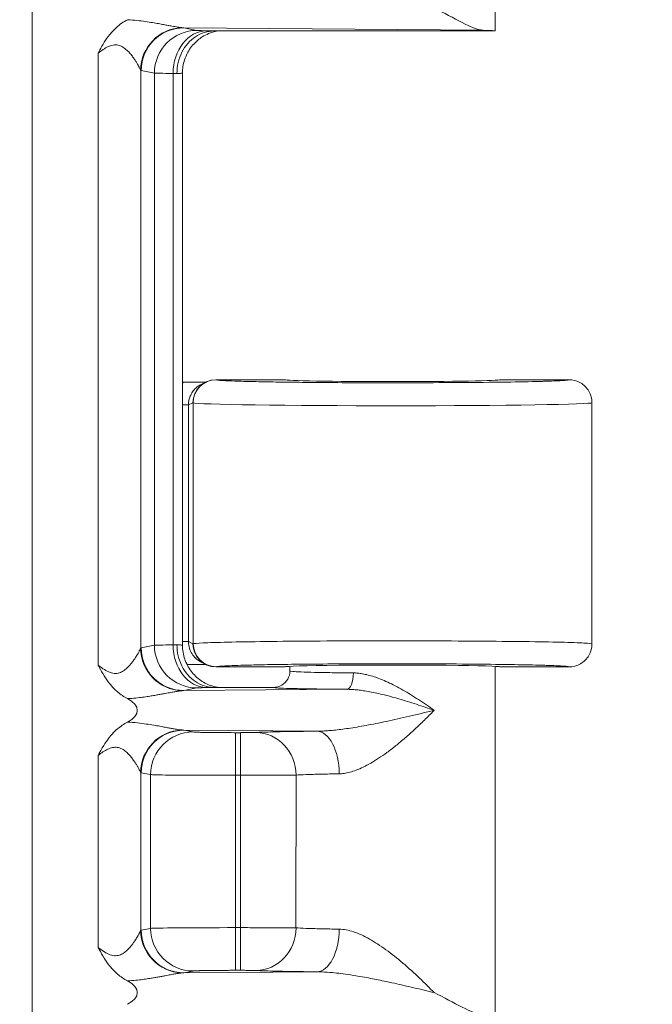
# Model space of a CAD drawing. Header units: inches. Extents: x 0 to 153, y 3 to 96.
# Tile 89 of 132: x 129.226 to 130.19, y 43.593 to 45.093. Entities that reach past the tile are written whole.
import ezdxf

# ---------------------------------------------------------------- set-up
doc = ezdxf.new("R2010")
doc.units = ezdxf.units.IN
doc.header["$LTSCALE"] = 4.5
doc.header["$MEASUREMENT"] = 0
for name, color, linetype, lineweight in [('Dimension (ANSI)', 7, 'Continuous', 9), ('Visible (ANSI)', 7, 'Continuous', 18), ('Visible Narrow (ANSI)', 7, 'Continuous', 5)]:
    doc.layers.add(name, color=color, linetype=linetype, lineweight=lineweight)
doc.styles.add('Note Text (ANSI)', font='arial.ttf')
doc.dimstyles.new('.XXX', dxfattribs={"dimscale": 4.5, "dimtxt": 0.095, "dimasz": 0.125, "dimexe": 0.1875, "dimexo": 0.063, "dimgap": 0.0625, "dimtad": 0, "dimtih": 1, "dimtoh": 1, "dimdec": 3, "dimrnd": 1e-08, "dimzin": 0, "dimdsep": 46, "dimtxsty": 'Note Text (ANSI)', "dimblk": 'Filled-1', "dimcen": 0.09, "dimdle": 0.45, "dimclrd": 256, "dimclre": 256, "dimclrt": 256, "dimadec": 0, "dimazin": 1, "dimtfac": 1.263158, "dimtofl": 0, "dimtmove": 0, "dimatfit": 3, "dimfxl": 1, "dimtolj": 1, "dimtzin": 4, "dimlwd": -1, "dimlwe": -1, "dimarcsym": 0})

# ---------------------------------------------------------------- blocks, each defined once
blk = doc.blocks.new('Filled-1')
at = {"color": 0}
for p, q in [((0, 0), (-1, 0.25)), ((-1, 0.25), (-1, -0.25)), ((-1, 0), (0, 0)), ((-1, -0.25), (0, 0))]:
    blk.add_line(p, q, dxfattribs=at)
at = {"color": 0, "flags": 128}
blk.add_lwpolyline([(-1, -0.25), (0, 0), (-1, 0.25), (-1, -0.25)], dxfattribs=at)
at = {"color": 0}
blk.add_solid([(-1, -0.25), (0, 0), (-1, 0.25), (-1, -0.25)], dxfattribs=at)
blk = doc.blocks.new('*D68')
at = {"layer": 'Defpoints', "color": 0, "transparency": 16777216}
for p in [(128.2716, 63.3379), (128.2716, 41.3129), (133.1091, 41.3129)]:
    blk.add_point(p, dxfattribs=at)
at = {"layer": 'Dimension (ANSI)', "transparency": 16777216}
for p, q in [((128.5551, 63.3379), (133.9529, 63.3379)), ((133.1091, 62.7754), (133.1091, 52.8251)), ((133.1091, 41.8754), (133.1091, 51.8257)), ((128.5551, 41.3129), (133.9529, 41.3129))]:
    blk.add_line(p, q, dxfattribs=at)
at = {"layer": 'Dimension (ANSI)', "transparency": 16777216, "xscale": 0.5625, "yscale": 0.5625, "zscale": 0.5625}
for p, rotation in [((133.1091, 63.3379), 90), ((133.1091, 41.3129), 270)]:
    blk.add_blockref('Filled-1', p, dxfattribs=dict(at, rotation=rotation))
at = {"layer": 'Dimension (ANSI)', "transparency": 16777216, "insert": (132.3842, 52.5438), "char_height": 0.4275, "attachment_point": 1, "style": 'Note Text (ANSI)'}
blk.add_mtext('\\A1;22.03', dxfattribs=at)

msp = doc.modelspace()

# ---------------------------------------------------------------- linework, layer by layer
at = {"layer": 'Visible (ANSI)'}
for p, q in [((129.9504, 45.0754), (129.9504, 45.6075)), ((129.417, 45.0899), (129.417, 45.0899)), ((129.4191, 45.0896), (129.4191, 45.0896)), ((129.4439, 45.0854), (129.4439, 45.0854)), ((129.5223, 45.0754), (129.9504, 45.0754)), ((129.4742, 44.1393), (129.4742, 45.0115)), ((129.4742, 44.5404), (129.4756, 44.5404)), ((129.5096, 44.5405), (129.5027, 44.537)), ((129.5076, 44.539), (129.5077, 44.539)), ((129.5106, 44.5406), (129.5106, 44.5406)), ((129.6304, 44.5441), (129.5252, 44.5441)), ((130.0629, 44.5441), (129.9579, 44.5441)), ((130.0979, 44.5091), (130.0979, 44.1416)), ((129.417, 44.109), (129.417, 44.109)), ((129.4191, 44.1047), (129.4191, 44.1047)), ((129.5027, 44.1138), (129.5096, 44.1103)), ((129.5106, 44.1102), (129.5106, 44.1102)), ((129.5252, 44.1066), (129.6304, 44.1066)), ((129.6379, 44.1004), (129.6379, 44.1075)), ((129.9504, 43.5754), (129.9504, 44.1075)), ((129.9579, 44.1066), (130.0629, 44.1066)), ((129.4439, 44.0792), (129.4439, 44.0792)), ((129.5223, 44.0754), (129.6129, 44.0754)), ((129.417, 44.0609), (129.417, 44.0609)), ((129.4191, 44.0612), (129.4191, 44.0612)), ((129.4439, 44.0154), (129.4439, 44.0154)), ((129.4439, 44.0016), (129.4439, 44.0016)), ((129.417, 43.9718), (129.417, 43.9718)), ((129.4191, 43.9761), (129.4191, 43.9761)), ((129.417, 43.679), (129.417, 43.679)), ((129.4191, 43.6747), (129.4191, 43.6747)), ((129.4439, 43.6492), (129.4439, 43.6492)), ((129.417, 43.6309), (129.417, 43.6309)), ((129.4191, 43.6312), (129.4191, 43.6312))]:
    msp.add_line(p, q, dxfattribs=at)
for centre, major_axis, ratio, start_param, end_param in [((129.7941, 45.0754), (0.1562, 0), 0.017455, 6.275185, 6.772124), ((129.5252, 44.5091), (0, 0.035), 0.999239, 0, 1.570796), ((129.7941, 44.5441), (0.1638, 0), 0.017455, 3.141593, 6.283185), ((129.5252, 44.1416), (0, -0.035), 0.999239, 4.712389, 6.283185), ((129.7941, 44.1066), (0.1638, 0), 0.017455, 0, 3.141593), ((129.3352, 44.0404), (-0.0702, 0), 0.412637, 2.479083, 3.803875), ((129.3352, 43.6104), (-0.0702, 0), 0.412637, 2.479083, 3.803875)]:
    msp.add_ellipse(centre, major_axis=major_axis, ratio=ratio, start_param=start_param, end_param=end_param, dxfattribs=at)
for points, knots in [([(129.8576, 45.1104), (129.8724, 45.103), (129.8872, 45.0948), (129.9129, 45.0819), (129.9238, 45.077), (129.9321, 45.0767)], [0.0000001, 0.0000001, 0.0000001, 0.0000001, 0.135667, 0.135667, 0.2691124, 0.2691124, 0.2691124, 0.2691124]), ([(129.3458, 45.0418), (129.3461, 45.0424), (129.3464, 45.043), (129.3467, 45.0435), (129.3489, 45.0475), (129.351, 45.0514), (129.3532, 45.0552), (129.3557, 45.0594), (129.3583, 45.0634), (129.3613, 45.0673), (129.3621, 45.0684), (129.363, 45.0695), (129.3639, 45.0705), (129.3668, 45.0741), (129.37, 45.0775), (129.3735, 45.0807), (129.3785, 45.0852), (129.3843, 45.0893), (129.3906, 45.0926)], [0, 0, 0, 0, 0.0284096, 0.0284096, 0.0284096, 0.2223743, 0.2223743, 0.2223743, 0.4380785, 0.4380785, 0.4380785, 0.5, 0.5, 0.5, 0.7045869, 0.7045869, 0.7045869, 1, 1, 1, 1]), ([(129.4658, 45.0104), (129.4658, 45.0218), (129.4684, 45.0332), (129.4734, 45.043), (129.4783, 45.0527), (129.4854, 45.0609), (129.4939, 45.0666), (129.5025, 45.0723), (129.5126, 45.0754), (129.5223, 45.0754)], [0, 0, 0, 0, 0.3333333, 0.3333333, 0.3333333, 0.6666667, 0.6666667, 0.6666667, 1, 1, 1, 1]), ([(129.5279, 45.0754), (129.5269, 45.0752), (129.5256, 45.075), (129.5229, 45.0743), (129.5215, 45.074), (129.5181, 45.073), (129.5161, 45.0722), (129.5108, 45.07), (129.5075, 45.0683), (129.4997, 45.0634), (129.4952, 45.0596), (129.4868, 45.0505), (129.483, 45.0447), (129.4773, 45.0323), (129.4754, 45.0255), (129.4744, 45.0163), (129.4742, 45.0139), (129.4742, 45.0115)], [0.1318312, 0.1318312, 0.1318312, 0.1318312, 0.1457618, 0.1457618, 0.1578682, 0.1578682, 0.1748023, 0.1748023, 0.202833, 0.202833, 0.2464071, 0.2464071, 0.2978662, 0.2978662, 0.3504103, 0.3504103, 0.3686126, 0.3686126, 0.3686126, 0.3686126]), ([(129.4756, 44.5404), (129.4791, 44.5404), (129.4826, 44.5404), (129.4898, 44.5404), (129.4935, 44.5404), (129.5014, 44.5405), (129.506, 44.5406), (129.5099, 44.5406)], [-0.05177508, -0.05177508, -0.05177508, -0.05177508, -0.04080934, -0.04080934, -0.02835695, -0.02835695, -0.01327866, -0.01327866, -0.01327866, -0.01327866]), ([(130.0629, 44.5441), (130.069, 44.5441), (130.0751, 44.5425), (130.0804, 44.5394), (130.0857, 44.5364), (130.0901, 44.5319), (130.0932, 44.5266), (130.0962, 44.5213), (130.0979, 44.5152), (130.0979, 44.5091)], [0, 0, 0, 0, 0.333333, 0.333333, 0.333333, 0.666667, 0.666667, 0.666667, 1, 1, 1, 1]), ([(129.4658, 44.1404), (129.4657, 44.1291), (129.4684, 44.1178), (129.4733, 44.108), (129.4782, 44.0981), (129.4855, 44.0897), (129.4941, 44.0841), (129.5026, 44.0784), (129.5122, 44.0754), (129.5223, 44.0754)], [0, 0, 0, 0, 0.3333333, 0.3333333, 0.3333333, 0.6666667, 0.6666667, 0.6666667, 0.9999967, 0.9999967, 0.9999967, 0.9999967]), ([(129.4742, 44.1393), (129.4742, 44.1323), (129.4754, 44.1252), (129.4799, 44.112), (129.4832, 44.1057), (129.4914, 44.0947), (129.4965, 44.0898), (129.5049, 44.084), (129.5078, 44.0823), (129.5136, 44.0795), (129.5164, 44.0784), (129.5211, 44.0769), (129.523, 44.0764), (129.5255, 44.0758), (129.5263, 44.0757), (129.5273, 44.0755), (129.5276, 44.0754), (129.5279, 44.0754)], [0, 0, 0, 0, 0.0535054, 0.0535054, 0.1061063, 0.1061063, 0.1586907, 0.1586907, 0.1843332, 0.1843332, 0.2080283, 0.2080283, 0.2242347, 0.2242347, 0.2328279, 0.2328279, 0.2366207, 0.2366207, 0.2366207, 0.2366207]), ([(130.0629, 44.1066), (130.069, 44.1066), (130.0751, 44.1083), (130.0804, 44.1113), (130.083, 44.1129), (130.0855, 44.1148), (130.0876, 44.1169), (130.0897, 44.119), (130.0917, 44.1215), (130.0932, 44.1241), (130.0962, 44.1294), (130.0979, 44.1355), (130.0979, 44.1416)], [0, 0, 0, 0, 0.333333, 0.333333, 0.333333, 0.49993, 0.49993, 0.49993, 0.666667, 0.666667, 0.666667, 1, 1, 1, 1]), ([(129.3905, 44.0582), (129.3851, 44.0611), (129.38, 44.0645), (129.3709, 44.0722), (129.3671, 44.0763), (129.3571, 44.0887), (129.3521, 44.0973), (129.3469, 44.107), (129.3463, 44.1081), (129.3458, 44.109)], [0.0000015, 0.0000015, 0.0000015, 0.0000015, 0.0470991, 0.0470991, 0.0905639, 0.0905639, 0.1664428, 0.1664428, 0.1741419, 0.1741419, 0.1741419, 0.1741419]), ([(129.5099, 44.1102), (129.5058, 44.1102), (129.5015, 44.1103), (129.4935, 44.1103), (129.4898, 44.1104), (129.4844, 44.1104), (129.4827, 44.1104), (129.481, 44.1104)], [-0.0953281, -0.0953281, -0.0953281, -0.0953281, -0.05689041, -0.05689041, -0.02663196, -0.02663196, -0.01369851, -0.01369851, -0.01369851, -0.01369851]), ([(129.6129, 44.0754), (129.6172, 44.0754), (129.6216, 44.0766), (129.6254, 44.0787), (129.6292, 44.0809), (129.6324, 44.0842), (129.6345, 44.0879), (129.6367, 44.0917), (129.6379, 44.096), (129.6379, 44.1004)], [0.0000006, 0.0000006, 0.0000006, 0.0000006, 0.3333333, 0.3333333, 0.3333333, 0.6666667, 0.6666667, 0.6666667, 0.9994468, 0.9994468, 0.9994468, 0.9994468]), ([(129.3458, 43.9718), (129.3463, 43.9727), (129.3471, 43.9741), (129.354, 43.987), (129.3588, 43.9942), (129.3668, 44.0042), (129.3707, 44.0083), (129.3798, 44.0161), (129.385, 44.0196), (129.3905, 44.0226)], [-0.0073862, -0.0073862, -0.0073862, -0.0073862, 0, 0, 0.1038558, 0.1038558, 0.1880182, 0.1880182, 0.2812946, 0.2812946, 0.2812946, 0.2812946]), ([(129.3905, 43.6282), (129.3851, 43.6311), (129.38, 43.6345), (129.3709, 43.6422), (129.3671, 43.6463), (129.3571, 43.6587), (129.3521, 43.6672), (129.3469, 43.677), (129.3463, 43.6781), (129.3458, 43.679)], [0.0000015, 0.0000015, 0.0000015, 0.0000015, 0.0470862, 0.0470862, 0.0905402, 0.0905402, 0.1664418, 0.1664418, 0.1741399, 0.1741399, 0.1741399, 0.1741399]), ([(129.8576, 43.6104), (129.8724, 43.603), (129.8872, 43.5948), (129.9129, 43.5819), (129.9238, 43.577), (129.9321, 43.5767)], [0, 0, 0, 0, 0.135667, 0.135667, 0.2691124, 0.2691124, 0.2691124, 0.2691124])]:
    msp.add_open_spline(points, degree=3, knots=knots, dxfattribs=at)
msp.add_open_spline([(129.5077, 44.1117), (129.5077, 44.1117), (129.5077, 44.1117), (129.5076, 44.1117)], degree=3, dxfattribs=at)
at = {"layer": 'Visible Narrow (ANSI)'}
for p, q in [((129.2454, 42.3646), (129.2454, 62.2862)), ((129.4761, 45.0803), (129.9321, 45.0767)), ((129.4761, 45.0803), (129.4962, 45.0763)), ((129.3458, 45.0418), (129.3458, 44.109)), ((129.4106, 45.0158), (129.4106, 44.135)), ((129.4114, 45.0153), (129.4315, 45.0113)), ((129.4315, 45.0113), (129.4315, 44.1395)), ((129.4598, 45.0107), (129.4598, 44.1401)), ((129.5255, 44.544), (129.5252, 44.5441)), ((129.4902, 44.5091), (129.4833, 44.5057)), ((129.4906, 44.509), (129.4902, 44.5091)), ((129.4906, 44.509), (129.4906, 44.1418)), ((129.4833, 44.5057), (129.4742, 44.5057)), ((129.4833, 44.1451), (129.4833, 44.5057)), ((129.4114, 44.1355), (129.4315, 44.1395)), ((129.4833, 44.1451), (129.4742, 44.1451)), ((129.4833, 44.1451), (129.4902, 44.1416)), ((129.4902, 44.1416), (129.4906, 44.1418)), ((129.5252, 44.1066), (129.5255, 44.1068)), ((129.4761, 44.0705), (129.4962, 44.0745)), ((129.4761, 44.0705), (129.7251, 44.0725)), ((129.6792, 44.0087), (129.4761, 44.0103)), ((129.4761, 44.0103), (129.4904, 44.0075)), ((129.5551, 43.9414), (129.5551, 44.0064)), ((129.5551, 44.0064), (129.5626, 44.0064)), ((129.5626, 43.9414), (129.5626, 44.0064)), ((129.3458, 43.9718), (129.3458, 43.679)), ((129.4106, 43.9458), (129.4106, 43.705)), ((129.4114, 43.9453), (129.4256, 43.9425)), ((129.4256, 43.9425), (129.4256, 43.7083)), ((129.5551, 43.9414), (129.5551, 43.7094)), ((129.5551, 43.9414), (129.5626, 43.9414)), ((129.5626, 43.9414), (129.5626, 43.7094)), ((129.4114, 43.7055), (129.4256, 43.7083)), ((129.5551, 43.7094), (129.5626, 43.7094)), ((129.5551, 43.6444), (129.5551, 43.7094)), ((129.5626, 43.6444), (129.5626, 43.7094)), ((129.4761, 43.6405), (129.4904, 43.6433)), ((129.4761, 43.6405), (129.6792, 43.6421)), ((129.5551, 43.6444), (129.5626, 43.6444))]:
    msp.add_line(p, q, dxfattribs=at)
for centre, major_axis, ratio, start_param, end_param in [((129.4753, 45.0158), (0.0468, 0.0451), 0.992154, 0.841753, 2.370204), ((129.4761, 45.0153), (0.0127, 0.0637), 0.996044, 0.197689, 1.766964), ((129.4962, 45.0113), (0.0127, 0.0637), 0.996044, 0.197683, 1.766962), ((129.4774, 45.1335), (-0.0012, -0.0532), 0.908679, 6.219099, 6.281748), ((129.5104, 45.0107), (0.0014, 0.065), 0.777979, 0.027761, 1.587613), ((129.4115, 45.1404), (0, -0.1251), 0.08715, 6.193125, 6.265792), ((129.561, 45.0114), (-0.13, 0), 0.008725, 0.087251, 0.679208), ((129.4093, 45.0093), (0.0649, 0), 0.034645, 0.516406, 0.679082), ((129.5255, 44.509), (0.0156, 0.0313), 0.999239, 0.46383, 2.034018), ((129.7941, 44.5091), (-0.3038, 0), 0.015443, 0.034907, 3.141593), ((129.4753, 44.135), (-0.0468, 0.0451), 0.992155, 0.771468, 2.29987), ((129.4761, 44.1355), (0.0127, -0.0637), 0.996044, 4.516222, 6.085497), ((129.561, 44.1394), (-0.13, 0), 0.008726, 5.603966, 6.195927), ((129.4962, 44.1395), (0.0127, -0.0637), 0.996044, 4.516222, 6.085496), ((129.4092, 44.1415), (0.065, 0), 0.034698, 5.604166, 5.766678), ((129.5104, 44.1401), (0.0014, -0.065), 0.777979, 4.695572, 6.255426), ((129.5256, 44.1418), (0.0156, -0.0313), 0.999239, 4.249159, 5.818936), ((129.7251, 44.0974), (-0.0002, -0.025), 0.380977, 0.018877, 1.573537), ((129.4753, 43.9458), (0.0468, 0.0451), 0.992155, 0.841678, 2.369997), ((129.4761, 43.9453), (0.0127, 0.0637), 0.996044, 0.197689, 1.766964), ((129.4904, 43.9425), (0.0127, 0.0637), 0.996044, 0.19769, 1.766964), ((129.5626, 44.0069), (0.025, 0), 0.017456, 4.712414, 5.936139), ((129.5861, 43.9417), (-0.0031, 0.0649), 0.940262, 4.66704, 6.23191), ((129.6792, 43.9437), (-0.0007, 0.065), 0.519437, 4.706878, 6.262761), ((129.5626, 43.9419), (0.09, 0), 0.004848, 4.712397, 5.936172), ((129.4753, 43.705), (-0.0468, 0.0451), 0.992155, 0.771468, 2.29987), ((129.4761, 43.7055), (0.0127, -0.0637), 0.996044, 4.516222, 6.085497), ((129.5551, 43.7082), (-0.13, 0), 0.008727, 4.712402, 6.195919), ((129.4904, 43.7083), (0.0127, -0.0637), 0.996044, 4.516222, 6.085496), ((129.5861, 43.7091), (-0.0031, -0.0649), 0.940262, 0.051282, 1.616122), ((129.6792, 43.7071), (-0.0007, -0.065), 0.51973, 0.020091, 1.576035)]:
    msp.add_ellipse(centre, major_axis=major_axis, ratio=ratio, start_param=start_param, end_param=end_param, dxfattribs=at)
for points, knots in [([(129.3906, 45.0926), (129.3956, 45.0923), (129.4003, 45.0919), (129.4049, 45.0914), (129.4094, 45.0909), (129.4137, 45.0904), (129.4176, 45.0898), (129.4216, 45.0893), (129.4252, 45.0887), (129.4285, 45.0881), (129.4318, 45.0876), (129.4348, 45.0871), (129.4376, 45.0866), (129.4404, 45.0861), (129.443, 45.0856), (129.4455, 45.0851), (129.4479, 45.0847), (129.4501, 45.0843), (129.4522, 45.0839), (129.4542, 45.0835), (129.4561, 45.0831), (129.4579, 45.0828), (129.4597, 45.0825), (129.4613, 45.0822), (129.4627, 45.082), (129.4642, 45.0817), (129.4656, 45.0815), (129.4668, 45.0813), (129.4681, 45.0811), (129.4692, 45.0809), (129.4702, 45.0808), (129.4713, 45.0807), (129.4722, 45.0806), (129.4731, 45.0805)], [0.0000007, 0.0000007, 0.0000007, 0.0000007, 0.0909091, 0.0909091, 0.0909091, 0.1818182, 0.1818182, 0.1818182, 0.2727273, 0.2727273, 0.2727273, 0.3636364, 0.3636364, 0.3636364, 0.4545455, 0.4545455, 0.4545455, 0.5454545, 0.5454545, 0.5454545, 0.6363636, 0.6363636, 0.6363636, 0.7272727, 0.7272727, 0.7272727, 0.8181818, 0.8181818, 0.8181818, 0.9090909, 0.9090909, 0.9090909, 1, 1, 1, 1]), ([(129.4962, 45.0763), (129.4968, 45.0762), (129.4982, 45.0761), (129.5003, 45.076), (129.5004, 45.076), (129.5006, 45.076), (129.5007, 45.076), (129.503, 45.0759), (129.5062, 45.0758), (129.5104, 45.0757)], [0, 0, 0, 0, 0.4747361, 0.4747361, 0.4747361, 0.5, 0.5, 0.5, 1, 1, 1, 1]), ([(129.3458, 45.0418), (129.3484, 45.0437), (129.3509, 45.0455), (129.3534, 45.0472), (129.3559, 45.0488), (129.3585, 45.0503), (129.361, 45.0515), (129.3635, 45.0526), (129.366, 45.0535), (129.3686, 45.0539), (129.3711, 45.0543), (129.3737, 45.0543), (129.3762, 45.0538), (129.3786, 45.0533), (129.3811, 45.0522), (129.3833, 45.0509), (129.3856, 45.0495), (129.3877, 45.0479), (129.3896, 45.0461), (129.3915, 45.0443), (129.3932, 45.0425), (129.3947, 45.0407), (129.3962, 45.0389), (129.3976, 45.0372), (129.3988, 45.0355), (129.4, 45.0339), (129.4011, 45.0323), (129.402, 45.0308), (129.403, 45.0294), (129.4038, 45.028), (129.4046, 45.0267), (129.4054, 45.0255), (129.406, 45.0243), (129.4066, 45.0233), (129.4072, 45.0222), (129.4077, 45.0213), (129.4082, 45.0205), (129.4086, 45.0197), (129.409, 45.019), (129.4093, 45.0183), (129.4096, 45.0177), (129.4099, 45.0172), (129.4101, 45.0168), (129.4103, 45.0164), (129.4105, 45.016), (129.4106, 45.0158)], [0, 0, 0, 0, 0.0666667, 0.0666667, 0.0666667, 0.1333333, 0.1333333, 0.1333333, 0.2, 0.2, 0.2, 0.2666667, 0.2666667, 0.2666667, 0.3333333, 0.3333333, 0.3333333, 0.4, 0.4, 0.4, 0.4666667, 0.4666667, 0.4666667, 0.5333333, 0.5333333, 0.5333333, 0.6, 0.6, 0.6, 0.6666667, 0.6666667, 0.6666667, 0.7333333, 0.7333333, 0.7333333, 0.8, 0.8, 0.8, 0.8666667, 0.8666667, 0.8666667, 0.9333333, 0.9333333, 0.9333333, 1, 1, 1, 1]), ([(129.4658, 45.0104), (129.4686, 45.0106), (129.4728, 45.0109), (129.4742, 45.0113), (129.4742, 45.0115)], [0, 0, 0, 0, 0.5, 0.9673261, 0.9673261, 0.9673261, 0.9673261]), ([(129.4833, 44.5057), (129.4833, 44.5075), (129.4836, 44.5114), (129.4852, 44.5176), (129.4882, 44.5239), (129.4928, 44.5301), (129.4981, 44.5345), (129.5017, 44.5365), (129.5027, 44.537)], [0, 0, 0, 0, 0.1428571, 0.2857143, 0.4285714, 0.5714286, 0.7142857, 0.7661053, 0.7661053, 0.7661053, 0.7661053]), ([(130.0629, 44.5441), (130.0629, 44.5438), (130.0609, 44.5435), (130.0568, 44.5431), (130.0553, 44.543), (130.0535, 44.5429), (130.0515, 44.5428), (130.045, 44.5424), (130.0359, 44.542), (130.0243, 44.5417), (130.0222, 44.5416), (130.0201, 44.5416), (130.0179, 44.5415), (130.0038, 44.5412), (129.9866, 44.5408), (129.967, 44.5405), (129.9664, 44.5405), (129.9657, 44.5405), (129.9651, 44.5405), (129.9447, 44.5402), (129.9219, 44.54), (129.8975, 44.5398), (129.8954, 44.5398), (129.8932, 44.5398), (129.8911, 44.5398), (129.8686, 44.5396), (129.845, 44.5395), (129.8211, 44.5395), (129.8156, 44.5395), (129.8102, 44.5394), (129.8047, 44.5394), (129.7838, 44.5394), (129.7628, 44.5395), (129.7423, 44.5395), (129.7339, 44.5396), (129.7255, 44.5396), (129.7173, 44.5396), (129.7002, 44.5397), (129.6836, 44.5398), (129.6678, 44.54), (129.6574, 44.5401), (129.6474, 44.5402), (129.6379, 44.5403), (129.626, 44.5405), (129.6149, 44.5406), (129.6047, 44.5408), (129.5943, 44.541), (129.5849, 44.5412), (129.5766, 44.5414), (129.5703, 44.5415), (129.5645, 44.5417), (129.5595, 44.5418), (129.5515, 44.5421), (129.5452, 44.5423), (129.5403, 44.5426), (129.538, 44.5427), (129.536, 44.5428), (129.5342, 44.5429), (129.5299, 44.5432), (129.5274, 44.5435), (129.5262, 44.5438), (129.5259, 44.5438), (129.5257, 44.5439), (129.5255, 44.544)], [0, 0, 0, 0, 0.0661777, 0.0661777, 0.0661777, 0.0909091, 0.0909091, 0.0909091, 0.1681587, 0.1681587, 0.1681587, 0.1818182, 0.1818182, 0.1818182, 0.269862, 0.269862, 0.269862, 0.2727273, 0.2727273, 0.2727273, 0.3636364, 0.3636364, 0.3636364, 0.3715853, 0.3715853, 0.3715853, 0.4545455, 0.4545455, 0.4545455, 0.4733454, 0.4733454, 0.4733454, 0.5454545, 0.5454545, 0.5454545, 0.5749069, 0.5749069, 0.5749069, 0.6363636, 0.6363636, 0.6363636, 0.6767631, 0.6767631, 0.6767631, 0.7272727, 0.7272727, 0.7272727, 0.778755, 0.778755, 0.778755, 0.8181818, 0.8181818, 0.8181818, 0.88, 0.88, 0.88, 0.9090909, 0.9090909, 0.9090909, 0.98157, 0.98157, 0.98157, 1, 1, 1, 1]), ([(129.3458, 44.109), (129.3491, 44.1065), (129.3523, 44.1043), (129.3553, 44.1024), (129.3583, 44.1005), (129.3612, 44.0991), (129.3641, 44.0981), (129.367, 44.0971), (129.3698, 44.0965), (129.3724, 44.0966), (129.3751, 44.0966), (129.3775, 44.0972), (129.3798, 44.0981), (129.382, 44.099), (129.384, 44.1002), (129.3858, 44.1015), (129.3876, 44.1028), (129.3891, 44.1042), (129.3906, 44.1056), (129.392, 44.107), (129.3933, 44.1084), (129.3944, 44.1098), (129.3956, 44.1111), (129.3967, 44.1125), (129.3977, 44.1137), (129.3986, 44.115), (129.3995, 44.1163), (129.4003, 44.1174), (129.4011, 44.1186), (129.4019, 44.1197), (129.4025, 44.1207), (129.4032, 44.1218), (129.4038, 44.1227), (129.4043, 44.1236), (129.4049, 44.1245), (129.4054, 44.1253), (129.4058, 44.1261), (129.4063, 44.1269), (129.4067, 44.1276), (129.407, 44.1282), (129.4074, 44.1289), (129.4077, 44.1295), (129.408, 44.1301), (129.4083, 44.1306), (129.4086, 44.1311), (129.4089, 44.1316), (129.4091, 44.1321), (129.4094, 44.1326), (129.4096, 44.133), (129.4098, 44.1334), (129.41, 44.1338), (129.4102, 44.1341), (129.4103, 44.1345), (129.4105, 44.1348), (129.4106, 44.135)], [0, 0, 0, 0, 0.055556, 0.055556, 0.055556, 0.111111, 0.111111, 0.111111, 0.166667, 0.166667, 0.166667, 0.222222, 0.222222, 0.222222, 0.277778, 0.277778, 0.277778, 0.333333, 0.333333, 0.333333, 0.388889, 0.388889, 0.388889, 0.444444, 0.444444, 0.444444, 0.5, 0.5, 0.5, 0.555556, 0.555556, 0.555556, 0.611111, 0.611111, 0.611111, 0.666667, 0.666667, 0.666667, 0.722222, 0.722222, 0.722222, 0.777778, 0.777778, 0.777778, 0.833333, 0.833333, 0.833333, 0.888889, 0.888889, 0.888889, 0.944444, 0.944444, 0.944444, 1, 1, 1, 1]), ([(129.4106, 44.135), (129.4107, 44.1351), (129.411, 44.1353), (129.4112, 44.1354), (129.4114, 44.1355)], [0.0005603, 0.0005603, 0.0005603, 0.0005603, 0.5, 1, 1, 1, 1]), ([(129.4742, 44.1393), (129.4742, 44.1395), (129.4728, 44.1399), (129.4686, 44.1402), (129.4658, 44.1404)], [0.0326898, 0.0326898, 0.0326898, 0.0326898, 0.5, 1, 1, 1, 1]), ([(129.5027, 44.1138), (129.5019, 44.1142), (129.499, 44.1158), (129.494, 44.1195), (129.4885, 44.1261), (129.4844, 44.1347), (129.4833, 44.1415), (129.4833, 44.1451)], [0.3720059, 0.3720059, 0.3720059, 0.3720059, 0.4285714, 0.5714286, 0.7142857, 0.8571429, 1, 1, 1, 1]), ([(129.5255, 44.1068), (129.5259, 44.107), (129.527, 44.1072), (129.5288, 44.1074), (129.5311, 44.1076), (129.5343, 44.1079), (129.5387, 44.1081), (129.543, 44.1083), (129.5484, 44.1086), (129.5547, 44.1088), (129.5599, 44.109), (129.5658, 44.1091), (129.5722, 44.1093), (129.5815, 44.1095), (129.5919, 44.1098), (129.6035, 44.11), (129.6098, 44.1101), (129.6164, 44.1102), (129.6234, 44.1103), (129.6379, 44.1105), (129.6537, 44.1107), (129.6704, 44.1108), (129.6762, 44.1109), (129.6821, 44.1109), (129.688, 44.111), (129.7076, 44.1111), (129.7282, 44.1112), (129.7492, 44.1113), (129.7531, 44.1113), (129.7571, 44.1113), (129.7611, 44.1113), (129.7847, 44.1114), (129.8087, 44.1114), (129.8322, 44.1113), (129.8338, 44.1113), (129.8353, 44.1113), (129.8368, 44.1113), (129.8618, 44.1112), (129.8863, 44.1111), (129.9092, 44.1109), (129.91, 44.1109), (129.9108, 44.1109), (129.9116, 44.1109), (129.9336, 44.1107), (129.9541, 44.1104), (129.9723, 44.1102), (129.9749, 44.1101), (129.9774, 44.1101), (129.9798, 44.11), (129.9957, 44.1098), (130.0097, 44.1095), (130.0214, 44.1092), (130.0245, 44.1091), (130.0275, 44.109), (130.0303, 44.1089), (130.0396, 44.1086), (130.047, 44.1083), (130.0524, 44.1079), (130.0547, 44.1078), (130.0566, 44.1077), (130.0582, 44.1075), (130.0613, 44.1072), (130.0629, 44.1069), (130.0629, 44.1066)], [0, 0, 0, 0, 0.0404823, 0.0404823, 0.0404823, 0.0909091, 0.0909091, 0.0909091, 0.1408952, 0.1408952, 0.1408952, 0.1818182, 0.1818182, 0.1818182, 0.2405294, 0.2405294, 0.2405294, 0.2727273, 0.2727273, 0.2727273, 0.3402922, 0.3402922, 0.3402922, 0.3636364, 0.3636364, 0.3636364, 0.4400719, 0.4400719, 0.4400719, 0.4545455, 0.4545455, 0.4545455, 0.5398613, 0.5398613, 0.5398613, 0.5454545, 0.5454545, 0.5454545, 0.6363636, 0.6363636, 0.6363636, 0.6396598, 0.6396598, 0.6396598, 0.7272727, 0.7272727, 0.7272727, 0.739467, 0.739467, 0.739467, 0.8181818, 0.8181818, 0.8181818, 0.8392196, 0.8392196, 0.8392196, 0.9090909, 0.9090909, 0.9090909, 0.9393164, 0.9393164, 0.9393164, 1, 1, 1, 1]), ([(129.6379, 44.1004), (129.6379, 44.1001), (129.6393, 44.0999), (129.6422, 44.0996), (129.6451, 44.0994), (129.6495, 44.0992), (129.6551, 44.0989), (129.6607, 44.0987), (129.6675, 44.0985), (129.6755, 44.0983), (129.6835, 44.0981), (129.6925, 44.098), (129.7025, 44.0978), (129.7124, 44.0977), (129.7232, 44.0975), (129.7346, 44.0974)], [0, 0, 0, 0, 0.2, 0.2, 0.2, 0.4, 0.4, 0.4, 0.6, 0.6, 0.6, 0.8, 0.8, 0.8, 1, 1, 1, 1]), ([(129.7346, 44.0974), (129.7367, 44.0974), (129.7389, 44.0973), (129.7412, 44.0971), (129.7435, 44.0969), (129.746, 44.0965), (129.7486, 44.0961), (129.7512, 44.0956), (129.754, 44.095), (129.7569, 44.0942), (129.7598, 44.0935), (129.7629, 44.0926), (129.7661, 44.0915), (129.7693, 44.0905), (129.7726, 44.0893), (129.7761, 44.0879), (129.7796, 44.0865), (129.7832, 44.085), (129.7869, 44.0833), (129.7905, 44.0816), (129.7943, 44.0797), (129.7982, 44.0777), (129.802, 44.0757), (129.8059, 44.0736), (129.8099, 44.0714), (129.8138, 44.0691), (129.8178, 44.0668), (129.8218, 44.0643), (129.8258, 44.0619), (129.8299, 44.0593), (129.8339, 44.0567), (129.8379, 44.0541), (129.8419, 44.0514), (129.8458, 44.0487), (129.8498, 44.0459), (129.8537, 44.0432), (129.8576, 44.0404)], [0, 0, 0, 0, 0.0833333, 0.0833333, 0.0833333, 0.1666667, 0.1666667, 0.1666667, 0.25, 0.25, 0.25, 0.3333333, 0.3333333, 0.3333333, 0.4166667, 0.4166667, 0.4166667, 0.5, 0.5, 0.5, 0.5833333, 0.5833333, 0.5833333, 0.6666667, 0.6666667, 0.6666667, 0.75, 0.75, 0.75, 0.8333333, 0.8333333, 0.8333333, 0.9166667, 0.9166667, 0.9166667, 1, 1, 1, 1]), ([(129.4962, 44.0745), (129.4964, 44.0745), (129.4967, 44.0746), (129.4972, 44.0746), (129.4977, 44.0747), (129.4983, 44.0747), (129.499, 44.0747), (129.4997, 44.0748), (129.5006, 44.0748), (129.5017, 44.0749), (129.5028, 44.0749), (129.504, 44.0749), (129.5055, 44.075), (129.5069, 44.075), (129.5085, 44.0751), (129.5104, 44.0751)], [0, 0, 0, 0, 0.2, 0.2, 0.2, 0.4, 0.4, 0.4, 0.6, 0.6, 0.6, 0.8, 0.8, 0.8, 1, 1, 1, 1]), ([(129.7251, 44.0725), (129.7271, 44.0724), (129.7293, 44.0724), (129.7317, 44.0723), (129.734, 44.0722), (129.7365, 44.072), (129.7392, 44.0717), (129.7418, 44.0715), (129.7446, 44.0711), (129.7476, 44.0707), (129.7506, 44.0703), (129.7538, 44.0698), (129.7571, 44.0692), (129.7605, 44.0686), (129.764, 44.0679), (129.7676, 44.0672), (129.7713, 44.0664), (129.7751, 44.0655), (129.779, 44.0646), (129.7829, 44.0636), (129.787, 44.0626), (129.7911, 44.0615), (129.7953, 44.0604), (129.7995, 44.0592), (129.8039, 44.0579), (129.8082, 44.0567), (129.8126, 44.0553), (129.817, 44.0539), (129.8215, 44.0526), (129.826, 44.0511), (129.8305, 44.0496), (129.835, 44.0482), (129.8395, 44.0466), (129.8441, 44.0451), (129.8486, 44.0435), (129.8531, 44.042), (129.8576, 44.0404)], [0, 0, 0, 0, 0.0833333, 0.0833333, 0.0833333, 0.1666667, 0.1666667, 0.1666667, 0.25, 0.25, 0.25, 0.3333333, 0.3333333, 0.3333333, 0.4166667, 0.4166667, 0.4166667, 0.5, 0.5, 0.5, 0.5833333, 0.5833333, 0.5833333, 0.6666667, 0.6666667, 0.6666667, 0.75, 0.75, 0.75, 0.8333333, 0.8333333, 0.8333333, 0.9166667, 0.9166667, 0.9166667, 1, 1, 1, 1]), ([(129.3905, 44.0582), (129.395, 44.0585), (129.3992, 44.0588), (129.403, 44.0592), (129.4069, 44.0596), (129.4103, 44.06), (129.4135, 44.0604), (129.4167, 44.0608), (129.4197, 44.0612), (129.4224, 44.0617), (129.4251, 44.0621), (129.4277, 44.0625), (129.4301, 44.0629), (129.4325, 44.0633), (129.4347, 44.0637), (129.4368, 44.0641), (129.4389, 44.0644), (129.4408, 44.0648), (129.4427, 44.0651), (129.4445, 44.0655), (129.4462, 44.0658), (129.4478, 44.0661), (129.4493, 44.0664), (129.4508, 44.0667), (129.4522, 44.0669), (129.4536, 44.0672), (129.4549, 44.0674), (129.4561, 44.0676), (129.4573, 44.0679), (129.4584, 44.0681), (129.4595, 44.0683), (129.4606, 44.0684), (129.4616, 44.0686), (129.4626, 44.0688), (129.4636, 44.069), (129.4645, 44.0691), (129.4654, 44.0693), (129.4663, 44.0694), (129.4672, 44.0696), (129.4681, 44.0697), (129.469, 44.0698), (129.4698, 44.0699), (129.4707, 44.07), (129.4715, 44.0701), (129.4723, 44.0702), (129.4731, 44.0703)], [0.0000002, 0.0000002, 0.0000002, 0.0000002, 0.0666667, 0.0666667, 0.0666667, 0.1333333, 0.1333333, 0.1333333, 0.2, 0.2, 0.2, 0.2666667, 0.2666667, 0.2666667, 0.3333333, 0.3333333, 0.3333333, 0.4, 0.4, 0.4, 0.4666667, 0.4666667, 0.4666667, 0.5333333, 0.5333333, 0.5333333, 0.6, 0.6, 0.6, 0.6666667, 0.6666667, 0.6666667, 0.7333333, 0.7333333, 0.7333333, 0.8, 0.8, 0.8, 0.8666667, 0.8666667, 0.8666667, 0.9333333, 0.9333333, 0.9333333, 0.9999975, 0.9999975, 0.9999975, 0.9999975]), ([(129.6792, 44.0087), (129.6815, 44.0087), (129.6839, 44.0087), (129.6866, 44.0088), (129.6892, 44.0089), (129.692, 44.0091), (129.695, 44.0093), (129.698, 44.0095), (129.7012, 44.0098), (129.7047, 44.0101), (129.7081, 44.0105), (129.7117, 44.0109), (129.7155, 44.0114), (129.7193, 44.0119), (129.7232, 44.0124), (129.7273, 44.013), (129.7314, 44.0136), (129.7356, 44.0143), (129.7401, 44.015), (129.7445, 44.0158), (129.7491, 44.0166), (129.7539, 44.0175), (129.7587, 44.0183), (129.7637, 44.0193), (129.7689, 44.0203), (129.7741, 44.0214), (129.7794, 44.0225), (129.785, 44.0236), (129.7905, 44.0248), (129.7962, 44.026), (129.8021, 44.0273), (129.8079, 44.0286), (129.8139, 44.03), (129.82, 44.0314), (129.8261, 44.0328), (129.8323, 44.0343), (129.8386, 44.0358), (129.8448, 44.0373), (129.8512, 44.0388), (129.8576, 44.0404)], [0, 0, 0, 0, 0.076923, 0.076923, 0.076923, 0.153846, 0.153846, 0.153846, 0.230769, 0.230769, 0.230769, 0.307692, 0.307692, 0.307692, 0.384615, 0.384615, 0.384615, 0.461538, 0.461538, 0.461538, 0.538462, 0.538462, 0.538462, 0.615385, 0.615385, 0.615385, 0.692308, 0.692308, 0.692308, 0.769231, 0.769231, 0.769231, 0.846154, 0.846154, 0.846154, 0.923077, 0.923077, 0.923077, 1, 1, 1, 1]), ([(129.713, 43.9437), (129.7154, 43.9437), (129.7179, 43.9439), (129.7206, 43.9443), (129.7233, 43.9447), (129.7262, 43.9453), (129.7292, 43.9461), (129.7323, 43.947), (129.7355, 43.948), (129.739, 43.9493), (129.7424, 43.9506), (129.7459, 43.9522), (129.7496, 43.9539), (129.7533, 43.9557), (129.757, 43.9577), (129.7609, 43.9599), (129.7648, 43.9621), (129.7688, 43.9646), (129.7729, 43.9673), (129.777, 43.97), (129.7813, 43.973), (129.7857, 43.9762), (129.7901, 43.9794), (129.7946, 43.9829), (129.7993, 43.9866), (129.8039, 43.9903), (129.8087, 43.9942), (129.8135, 43.9984), (129.8183, 44.0026), (129.8232, 44.0069), (129.8281, 44.0115), (129.833, 44.016), (129.8379, 44.0207), (129.8428, 44.0256), (129.8478, 44.0304), (129.8527, 44.0353), (129.8576, 44.0404)], [0.0000001, 0.0000001, 0.0000001, 0.0000001, 0.0833333, 0.0833333, 0.0833333, 0.1666667, 0.1666667, 0.1666667, 0.25, 0.25, 0.25, 0.3333333, 0.3333333, 0.3333333, 0.4166667, 0.4166667, 0.4166667, 0.5, 0.5, 0.5, 0.5833333, 0.5833333, 0.5833333, 0.6666667, 0.6666667, 0.6666667, 0.75, 0.75, 0.75, 0.8333333, 0.8333333, 0.8333333, 0.9166667, 0.9166667, 0.9166667, 1, 1, 1, 1]), ([(129.3905, 44.0226), (129.3958, 44.0223), (129.4008, 44.0219), (129.4055, 44.0213), (129.4103, 44.0208), (129.4148, 44.0202), (129.419, 44.0196), (129.4231, 44.019), (129.4269, 44.0184), (129.4304, 44.0178), (129.4338, 44.0172), (129.437, 44.0167), (129.4399, 44.0162), (129.4428, 44.0156), (129.4454, 44.0151), (129.4479, 44.0147), (129.4503, 44.0142), (129.4526, 44.0138), (129.4547, 44.0134), (129.4567, 44.013), (129.4586, 44.0127), (129.4604, 44.0124), (129.4621, 44.0121), (129.4638, 44.0118), (129.4653, 44.0115), (129.4667, 44.0113), (129.4681, 44.0111), (129.4694, 44.0109), (129.4707, 44.0107), (129.472, 44.0106), (129.4731, 44.0105)], [0, 0, 0, 0, 0.1, 0.1, 0.1, 0.2, 0.2, 0.2, 0.3, 0.3, 0.3, 0.4, 0.4, 0.4, 0.5, 0.5, 0.5, 0.6, 0.6, 0.6, 0.7, 0.7, 0.7, 0.8, 0.8, 0.8, 0.9, 0.9, 0.9, 0.9999934, 0.9999934, 0.9999934, 0.9999934]), ([(129.4904, 44.0075), (129.4909, 44.0073), (129.4925, 44.0072), (129.4949, 44.0071), (129.4954, 44.0071), (129.496, 44.0071), (129.4967, 44.0071), (129.4988, 44.007), (129.5015, 44.0069), (129.5046, 44.0068), (129.5065, 44.0068), (129.5084, 44.0068), (129.5105, 44.0067), (129.5131, 44.0067), (129.5158, 44.0066), (129.5188, 44.0066), (129.5224, 44.0066), (129.5262, 44.0065), (129.5301, 44.0065), (129.5321, 44.0065), (129.5341, 44.0065), (129.5361, 44.0065), (129.5415, 44.0064), (129.5471, 44.0064), (129.553, 44.0064), (129.5537, 44.0064), (129.5544, 44.0064), (129.5551, 44.0064)], [0, 0, 0, 0, 0.2, 0.2, 0.2, 0.2457899, 0.2457899, 0.2457899, 0.4, 0.4, 0.4, 0.4896621, 0.4896621, 0.4896621, 0.6, 0.6, 0.6, 0.7336681, 0.7336681, 0.7336681, 0.8, 0.8, 0.8, 0.9782267, 0.9782267, 0.9782267, 1, 1, 1, 1]), ([(129.5861, 44.0067), (129.5918, 44.007), (129.6066, 44.0075), (129.6385, 44.0082), (129.6647, 44.0085), (129.6792, 44.0087)], [0, 0, 0, 0, 0.3333333, 0.6666667, 0.9999994, 0.9999994, 0.9999994, 0.9999994]), ([(129.3458, 43.9718), (129.3483, 43.9737), (129.3507, 43.9754), (129.3531, 43.977), (129.3555, 43.9786), (129.358, 43.98), (129.3604, 43.9812), (129.3628, 43.9823), (129.3652, 43.9832), (129.3676, 43.9837), (129.3701, 43.9842), (129.3725, 43.9843), (129.3749, 43.984), (129.3773, 43.9836), (129.3797, 43.9828), (129.382, 43.9816), (129.3843, 43.9805), (129.3864, 43.9789), (129.3883, 43.9772), (129.3903, 43.9756), (129.3921, 43.9737), (129.3937, 43.9719), (129.3952, 43.9701), (129.3967, 43.9684), (129.3979, 43.9667), (129.3992, 43.965), (129.4003, 43.9634), (129.4013, 43.9619), (129.4023, 43.9604), (129.4032, 43.959), (129.404, 43.9577), (129.4048, 43.9564), (129.4055, 43.9552), (129.4062, 43.9541), (129.4068, 43.953), (129.4073, 43.952), (129.4078, 43.9511), (129.4083, 43.9503), (129.4087, 43.9495), (129.4091, 43.9488), (129.4094, 43.9481), (129.4097, 43.9475), (129.41, 43.947), (129.4102, 43.9465), (129.4104, 43.9461), (129.4106, 43.9458)], [0, 0, 0, 0, 0.066667, 0.066667, 0.066667, 0.133333, 0.133333, 0.133333, 0.2, 0.2, 0.2, 0.266667, 0.266667, 0.266667, 0.333333, 0.333333, 0.333333, 0.4, 0.4, 0.4, 0.466667, 0.466667, 0.466667, 0.533333, 0.533333, 0.533333, 0.6, 0.6, 0.6, 0.666667, 0.666667, 0.666667, 0.733333, 0.733333, 0.733333, 0.8, 0.8, 0.8, 0.866667, 0.866667, 0.866667, 0.933333, 0.933333, 0.933333, 1, 1, 1, 1]), ([(129.4106, 43.9458), (129.4107, 43.9457), (129.411, 43.9454), (129.4112, 43.9453), (129.4114, 43.9453)], [0.0017798, 0.0017798, 0.0017798, 0.0017798, 0.5, 1, 1, 1, 1]), ([(129.3458, 43.679), (129.3491, 43.6765), (129.3523, 43.6743), (129.3553, 43.6724), (129.3583, 43.6705), (129.3612, 43.6691), (129.3641, 43.6681), (129.367, 43.6671), (129.3698, 43.6665), (129.3724, 43.6666), (129.3751, 43.6666), (129.3775, 43.6672), (129.3798, 43.6681), (129.382, 43.669), (129.384, 43.6702), (129.3858, 43.6715), (129.3876, 43.6728), (129.3891, 43.6742), (129.3906, 43.6756), (129.392, 43.677), (129.3933, 43.6784), (129.3944, 43.6798), (129.3956, 43.6811), (129.3967, 43.6825), (129.3977, 43.6837), (129.3986, 43.685), (129.3995, 43.6863), (129.4003, 43.6874), (129.4011, 43.6886), (129.4019, 43.6897), (129.4025, 43.6907), (129.4032, 43.6918), (129.4038, 43.6927), (129.4043, 43.6936), (129.4049, 43.6945), (129.4054, 43.6953), (129.4058, 43.6961), (129.4063, 43.6969), (129.4067, 43.6976), (129.407, 43.6982), (129.4074, 43.6989), (129.4077, 43.6995), (129.408, 43.7001), (129.4083, 43.7006), (129.4086, 43.7011), (129.4089, 43.7016), (129.4091, 43.7021), (129.4094, 43.7026), (129.4096, 43.703), (129.4098, 43.7034), (129.41, 43.7038), (129.4102, 43.7041), (129.4103, 43.7045), (129.4105, 43.7048), (129.4106, 43.705)], [0, 0, 0, 0, 0.055556, 0.055556, 0.055556, 0.111111, 0.111111, 0.111111, 0.166667, 0.166667, 0.166667, 0.222222, 0.222222, 0.222222, 0.277778, 0.277778, 0.277778, 0.333333, 0.333333, 0.333333, 0.388889, 0.388889, 0.388889, 0.444444, 0.444444, 0.444444, 0.5, 0.5, 0.5, 0.555556, 0.555556, 0.555556, 0.611111, 0.611111, 0.611111, 0.666667, 0.666667, 0.666667, 0.722222, 0.722222, 0.722222, 0.777778, 0.777778, 0.777778, 0.833333, 0.833333, 0.833333, 0.888889, 0.888889, 0.888889, 0.944444, 0.944444, 0.944444, 1, 1, 1, 1]), ([(129.4106, 43.705), (129.4107, 43.7051), (129.411, 43.7053), (129.4112, 43.7054), (129.4114, 43.7055)], [0.0005603, 0.0005603, 0.0005603, 0.0005603, 0.5, 1, 1, 1, 1]), ([(129.5626, 43.7094), (129.5672, 43.7094), (129.5721, 43.7094), (129.5771, 43.7093), (129.5822, 43.7093), (129.5874, 43.7093), (129.5928, 43.7093), (129.5981, 43.7093), (129.6036, 43.7093), (129.6089, 43.7093), (129.6142, 43.7093), (129.6194, 43.7093), (129.6243, 43.7092), (129.6292, 43.7092), (129.6337, 43.7092), (129.6376, 43.7092), (129.6414, 43.7091), (129.6447, 43.7091), (129.6471, 43.7091)], [0, 0, 0, 0, 0.1666667, 0.1666667, 0.1666667, 0.3333333, 0.3333333, 0.3333333, 0.5, 0.5, 0.5, 0.6666667, 0.6666667, 0.6666667, 0.8333333, 0.8333333, 0.8333333, 1, 1, 1, 1]), ([(129.6472, 43.7091), (129.6513, 43.7088), (129.6565, 43.7085), (129.6628, 43.7083), (129.6692, 43.708), (129.6767, 43.7078), (129.6851, 43.7076), (129.6936, 43.7074), (129.7029, 43.7072), (129.713, 43.7071)], [0.0034692, 0.0034692, 0.0034692, 0.0034692, 0.3333333, 0.3333333, 0.3333333, 0.6666667, 0.6666667, 0.6666667, 1, 1, 1, 1]), ([(129.713, 43.7071), (129.7199, 43.707), (129.7346, 43.704), (129.7587, 43.6929), (129.784, 43.6764), (129.8102, 43.6557), (129.8358, 43.6323), (129.8506, 43.6176), (129.8576, 43.6104)], [0.0000329, 0.0000329, 0.0000329, 0.0000329, 0.1666667, 0.3333333, 0.5, 0.6666667, 0.8333333, 1, 1, 1, 1]), ([(129.3905, 43.6282), (129.395, 43.6285), (129.3992, 43.6288), (129.403, 43.6292), (129.4069, 43.6296), (129.4103, 43.63), (129.4135, 43.6304), (129.4167, 43.6308), (129.4197, 43.6312), (129.4224, 43.6317), (129.4251, 43.6321), (129.4277, 43.6325), (129.4301, 43.6329), (129.4325, 43.6333), (129.4347, 43.6337), (129.4368, 43.6341), (129.4389, 43.6344), (129.4408, 43.6348), (129.4427, 43.6351), (129.4445, 43.6355), (129.4462, 43.6358), (129.4478, 43.6361), (129.4493, 43.6364), (129.4508, 43.6367), (129.4522, 43.6369), (129.4536, 43.6372), (129.4549, 43.6374), (129.4561, 43.6376), (129.4573, 43.6379), (129.4584, 43.6381), (129.4595, 43.6383), (129.4606, 43.6384), (129.4616, 43.6386), (129.4626, 43.6388), (129.4636, 43.639), (129.4645, 43.6391), (129.4654, 43.6393), (129.4663, 43.6394), (129.4672, 43.6396), (129.4681, 43.6397), (129.469, 43.6398), (129.4698, 43.6399), (129.4707, 43.64), (129.4715, 43.6401), (129.4723, 43.6402), (129.4731, 43.6403)], [0.0000002, 0.0000002, 0.0000002, 0.0000002, 0.0666667, 0.0666667, 0.0666667, 0.1333333, 0.1333333, 0.1333333, 0.2, 0.2, 0.2, 0.2666667, 0.2666667, 0.2666667, 0.3333333, 0.3333333, 0.3333333, 0.4, 0.4, 0.4, 0.4666667, 0.4666667, 0.4666667, 0.5333333, 0.5333333, 0.5333333, 0.6, 0.6, 0.6, 0.6666667, 0.6666667, 0.6666667, 0.7333333, 0.7333333, 0.7333333, 0.8, 0.8, 0.8, 0.8666667, 0.8666667, 0.8666667, 0.9333333, 0.9333333, 0.9333333, 0.9999975, 0.9999975, 0.9999975, 0.9999975]), ([(129.4904, 43.6433), (129.4905, 43.6434), (129.4908, 43.6434), (129.4912, 43.6434), (129.4913, 43.6434), (129.4914, 43.6435), (129.4916, 43.6435), (129.492, 43.6435), (129.4925, 43.6435), (129.4931, 43.6436), (129.4933, 43.6436), (129.4935, 43.6436), (129.4937, 43.6436), (129.4944, 43.6436), (129.4952, 43.6437), (129.4961, 43.6437), (129.4963, 43.6437), (129.4966, 43.6437), (129.4969, 43.6437), (129.4979, 43.6438), (129.499, 43.6438), (129.5001, 43.6438), (129.5005, 43.6438), (129.5009, 43.6439), (129.5012, 43.6439), (129.5025, 43.6439), (129.504, 43.6439), (129.5055, 43.644), (129.506, 43.644), (129.5064, 43.644), (129.5069, 43.644), (129.5085, 43.644), (129.5104, 43.6441), (129.5123, 43.6441), (129.5129, 43.6441), (129.5134, 43.6441), (129.5139, 43.6441), (129.516, 43.6441), (129.5183, 43.6442), (129.5207, 43.6442), (129.5213, 43.6442), (129.5219, 43.6442), (129.5226, 43.6442), (129.5251, 43.6442), (129.5278, 43.6443), (129.5306, 43.6443), (129.5313, 43.6443), (129.5319, 43.6443), (129.5326, 43.6443), (129.5355, 43.6443), (129.5386, 43.6443), (129.5417, 43.6443), (129.5423, 43.6443), (129.543, 43.6443), (129.5436, 43.6443), (129.5468, 43.6444), (129.55, 43.6444), (129.5532, 43.6444), (129.5539, 43.6444), (129.5545, 43.6444), (129.5551, 43.6444)], [0, 0, 0, 0, 0.0741824, 0.0741824, 0.0741824, 0.1, 0.1, 0.1, 0.1750086, 0.1750086, 0.1750086, 0.2, 0.2, 0.2, 0.276181, 0.276181, 0.276181, 0.3, 0.3, 0.3, 0.3772256, 0.3772256, 0.3772256, 0.4, 0.4, 0.4, 0.4782637, 0.4782637, 0.4782637, 0.5, 0.5, 0.5, 0.5792969, 0.5792969, 0.5792969, 0.6, 0.6, 0.6, 0.6803862, 0.6803862, 0.6803862, 0.7, 0.7, 0.7, 0.7814699, 0.7814699, 0.7814699, 0.8, 0.8, 0.8, 0.8824353, 0.8824353, 0.8824353, 0.9, 0.9, 0.9, 0.9837388, 0.9837388, 0.9837388, 1, 1, 1, 1]), ([(129.5626, 43.6444), (129.5636, 43.6444), (129.5646, 43.6444), (129.5657, 43.6444), (129.566, 43.6444), (129.5663, 43.6444), (129.5666, 43.6444), (129.5679, 43.6444), (129.5692, 43.6443), (129.5706, 43.6443), (129.5707, 43.6443), (129.5708, 43.6443), (129.5709, 43.6443), (129.5724, 43.6443), (129.5739, 43.6443), (129.5754, 43.6443), (129.5755, 43.6443), (129.5756, 43.6443), (129.5757, 43.6443), (129.5771, 43.6443), (129.5784, 43.6443), (129.5797, 43.6442), (129.58, 43.6442), (129.5803, 43.6442), (129.5805, 43.6442), (129.5816, 43.6442), (129.5825, 43.6442), (129.5834, 43.6442), (129.5838, 43.6442), (129.5841, 43.6441), (129.5845, 43.6441), (129.5851, 43.6441), (129.5856, 43.6441), (129.5861, 43.6441)], [0, 0, 0, 0, 0.1296887, 0.1296887, 0.1296887, 0.1666667, 0.1666667, 0.1666667, 0.3204005, 0.3204005, 0.3204005, 0.3333333, 0.3333333, 0.3333333, 0.5, 0.5, 0.5, 0.5107382, 0.5107382, 0.5107382, 0.6666667, 0.6666667, 0.6666667, 0.7009692, 0.7009692, 0.7009692, 0.8333333, 0.8333333, 0.8333333, 0.8922142, 0.8922142, 0.8922142, 1, 1, 1, 1]), ([(129.5861, 43.6441), (129.5918, 43.6438), (129.5992, 43.6435), (129.6082, 43.6433), (129.6172, 43.6431), (129.6279, 43.6428), (129.6397, 43.6426), (129.6516, 43.6424), (129.6647, 43.6422), (129.6792, 43.6421)], [0, 0, 0, 0, 0.333333, 0.333333, 0.333333, 0.666667, 0.666667, 0.666667, 1, 1, 1, 1]), ([(129.6792, 43.6421), (129.6817, 43.6421), (129.6842, 43.642), (129.6868, 43.6419), (129.6919, 43.6417), (129.6972, 43.6414), (129.7028, 43.6408), (129.7069, 43.6404), (129.7111, 43.64), (129.7154, 43.6394), (129.7202, 43.6388), (129.7251, 43.6381), (129.7302, 43.6373), (129.736, 43.6364), (129.742, 43.6354), (129.7482, 43.6343), (129.7523, 43.6336), (129.7564, 43.6329), (129.7606, 43.6321), (129.7684, 43.6306), (129.7764, 43.6289), (129.7846, 43.6272), (129.7875, 43.6266), (129.7904, 43.626), (129.7933, 43.6254), (129.8031, 43.6232), (129.813, 43.621), (129.8225, 43.6188), (129.8239, 43.6185), (129.8253, 43.6181), (129.8267, 43.6178), (129.8374, 43.6153), (129.8477, 43.6128), (129.8576, 43.6104)], [0.0000384, 0.0000384, 0.0000384, 0.0000384, 0.0570572, 0.0570572, 0.0570572, 0.1666667, 0.1666667, 0.1666667, 0.2461803, 0.2461803, 0.2461803, 0.3333333, 0.3333333, 0.3333333, 0.4342444, 0.4342444, 0.4342444, 0.5, 0.5, 0.5, 0.6230814, 0.6230814, 0.6230814, 0.6666667, 0.6666667, 0.6666667, 0.8117952, 0.8117952, 0.8117952, 0.8333333, 0.8333333, 0.8333333, 1, 1, 1, 1])]:
    msp.add_open_spline(points, degree=3, knots=knots, dxfattribs=at)
for points in [[(129.5104, 45.0757), (129.5125, 45.0756), (129.5162, 45.0755), (129.5206, 45.0754), (129.5223, 45.0754)], [(129.4742, 44.5386), (129.4747, 44.5392), (129.4752, 44.5398), (129.4756, 44.5404)], [(129.4906, 44.1418), (129.4916, 44.1423), (129.5017, 44.1431), (129.54, 44.1443), (129.5986, 44.1453), (129.6725, 44.146), (129.7561, 44.1464), (129.8428, 44.1463), (129.9255, 44.1459), (129.9979, 44.1452), (130.0541, 44.1442), (130.0897, 44.143), (130.0979, 44.1421), (130.0979, 44.1416)], [(129.5104, 44.0751), (129.5126, 44.0752), (129.5164, 44.0753), (129.5207, 44.0753), (129.5223, 44.0754)], [(129.6129, 44.0754), (129.6128, 44.0751), (129.6161, 44.0746), (129.6311, 44.0739), (129.655, 44.0733), (129.6866, 44.0728), (129.7115, 44.0725), (129.7251, 44.0725)], [(129.4731, 44.0703), (129.4736, 44.0704), (129.4746, 44.0704), (129.4756, 44.0705), (129.4761, 44.0705)], [(129.4731, 44.0105), (129.4736, 44.0104), (129.4746, 44.0104), (129.4756, 44.0103), (129.4761, 44.0103)], [(129.4256, 43.9425), (129.4267, 43.9424), (129.4328, 43.9421), (129.4526, 43.9418), (129.4814, 43.9416), (129.5166, 43.9415), (129.5423, 43.9414), (129.5551, 43.9414)], [(129.6472, 43.9417), (129.6472, 43.8642), (129.6471, 43.7866), (129.6471, 43.7091)], [(129.6472, 43.9417), (129.6512, 43.942), (129.6617, 43.9425), (129.6842, 43.9432), (129.7029, 43.9436), (129.713, 43.9437)], [(129.4731, 43.6403), (129.4736, 43.6404), (129.4746, 43.6404), (129.4756, 43.6405), (129.4761, 43.6405)]]:
    msp.add_open_spline(points, degree=3, dxfattribs=at)

# ---------------------------------------------------------------- dimensions: what is measured, and where the dimension line sits
at = {"layer": 'Dimension (ANSI)'}
dim = msp.add_linear_dim(base=(133.1091310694, 41.3128903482), p1=(128.2716310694, 63.3378903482), p2=(128.2716310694, 41.3128903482), angle=90, dimstyle='.XXX', override={"dimgap": 0.0625, "dimdec": 2, "dimtol": 0, "dimlim": 0, "dimtp": 0, "dimtm": 0, "dimtdec": 2, "dimatfit": 1}, dxfattribs=at)
dim.commit()
dim.dimension.update_dxf_attribs({"geometry": '*D68', "text_midpoint": (133.1091310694, 52.3253903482), "dimtype": 160})

doc.saveas('drawing.dxf')
